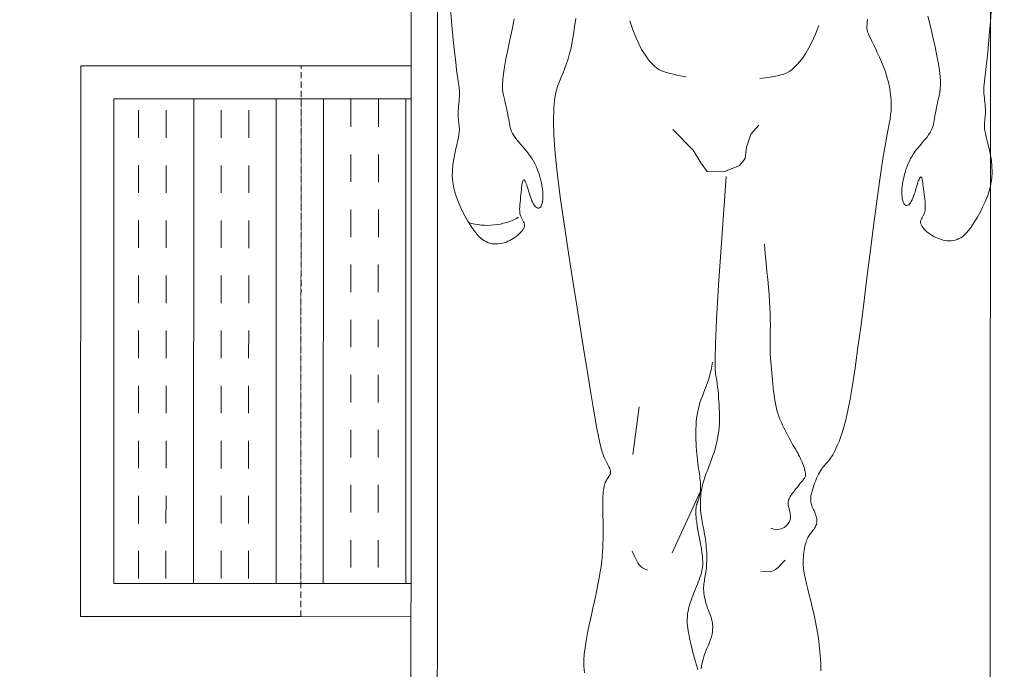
# Model space of a CAD drawing. Header units: millimetres. Extents: x 26866 to 1024070, y -428191 to 408885.
# Tile 175 of 248: x 199370 to 200264, y 392834 to 393424. Entities that reach past the tile are written whole.
import ezdxf

# ---------------------------------------------------------------- set-up
doc = ezdxf.new("R2010")
doc.units = ezdxf.units.MM
doc.header["$LTSCALE"] = 2
doc.linetypes.add('ACAD_ISO07W100', pattern=[3, 0, -3])
doc.linetypes.add('HIDDEN2', pattern=[4.7625, 3.175, -1.5875])
for name, color, linetype, lineweight in [('0_OPIS', 7, 'Continuous', 13), ('10', 7, 'Continuous', 9), ('3DPLAN_A_TABELKA POMIESZCZEŃ', 7, 'Continuous', 0), ('6', 253, 'Continuous', 0)]:
    doc.layers.add(name, color=color, linetype=linetype, lineweight=lineweight)
doc.layers.add('3DPLAN_A_KRESKOWANIE 1', color=253, linetype='Continuous')
doc.layers.add('3DPLAN_A_OPIS', color=8, linetype='Continuous')
doc.styles.add('ARIAL', font='arial.ttf')
pattern_1 = [(45, (23044.838, -26883.88), (-16.83798, 16.83798), [])]

# ---------------------------------------------------------------- blocks, each defined once
blk = doc.blocks.new('A$C7B9C5A86')
at = {"layer": '6', "color": 7}
for p, q in [((0.8104, 0.3272), (0.8042, 0.3254)), ((0.8172, 0.3287), (0.8104, 0.3272)), ((0.8246, 0.3299), (0.8172, 0.3287)), ((0.5602, 0.3147), (0.5574, 0.3137)), ((0.5631, 0.3156), (0.5602, 0.3147)), ((0.566, 0.3165), (0.5631, 0.3156)), ((0.569, 0.3171), (0.566, 0.3165)), ((0.5722, 0.3176), (0.569, 0.3171)), ((0.5756, 0.318), (0.5722, 0.3176)), ((0.5791, 0.3181), (0.5756, 0.318)), ((0.5829, 0.3179), (0.5791, 0.3181)), ((0.5869, 0.3176), (0.5829, 0.3179)), ((0.591, 0.3171), (0.5869, 0.3176)), ((0.5952, 0.3164), (0.591, 0.3171)), ((0.5995, 0.3156), (0.5952, 0.3164)), ((0.6038, 0.3148), (0.5995, 0.3156)), ((0.6081, 0.314), (0.6038, 0.3148)), ((0.6626, 0.3145), (0.661, 0.3142)), ((0.6642, 0.3148), (0.6626, 0.3145)), ((0.6658, 0.3151), (0.6642, 0.3148)), ((0.6675, 0.3153), (0.6658, 0.3151)), ((0.6692, 0.3154), (0.6675, 0.3153)), ((0.671, 0.3154), (0.6692, 0.3154)), ((0.6728, 0.3154), (0.671, 0.3154)), ((0.6748, 0.3153), (0.6728, 0.3154)), ((0.677, 0.3152), (0.6748, 0.3153)), ((0.6792, 0.3149), (0.677, 0.3152)), ((0.6817, 0.3146), (0.6792, 0.3149)), ((0.6844, 0.3143), (0.6817, 0.3146)), ((0.7782, 0.3157), (0.7736, 0.3142)), ((0.7829, 0.3175), (0.7782, 0.3157)), ((0.7878, 0.3194), (0.7829, 0.3175)), ((0.7929, 0.3214), (0.7878, 0.3194)), ((0.7984, 0.3234), (0.7929, 0.3214)), ((0.8042, 0.3254), (0.7984, 0.3234)), ((0.4501, 0.3112), (0.4466, 0.3123)), ((0.4536, 0.3102), (0.4501, 0.3112)), ((0.4572, 0.3091), (0.4536, 0.3102)), ((0.4608, 0.3081), (0.4572, 0.3091)), ((0.4645, 0.3071), (0.4608, 0.3081)), ((0.4682, 0.3061), (0.4645, 0.3071)), ((0.4718, 0.3052), (0.4682, 0.3061)), ((0.4755, 0.3043), (0.4718, 0.3052)), ((0.479, 0.3035), (0.4755, 0.3043)), ((0.4825, 0.3027), (0.479, 0.3035)), ((0.4858, 0.302), (0.4825, 0.3027)), ((0.5292, 0.3028), (0.5263, 0.3019)), ((0.5321, 0.3037), (0.5292, 0.3028)), ((0.5349, 0.3047), (0.5321, 0.3037)), ((0.5378, 0.3058), (0.5349, 0.3047)), ((0.5406, 0.3069), (0.5378, 0.3058)), ((0.5434, 0.308), (0.5406, 0.3069)), ((0.5463, 0.3092), (0.5434, 0.308)), ((0.5491, 0.3103), (0.5463, 0.3092)), ((0.5519, 0.3115), (0.5491, 0.3103)), ((0.5546, 0.3126), (0.5519, 0.3115)), ((0.5574, 0.3137), (0.5546, 0.3126)), ((0.6123, 0.3132), (0.6081, 0.314)), ((0.6163, 0.3124), (0.6123, 0.3132)), ((0.6203, 0.3117), (0.6163, 0.3124)), ((0.6241, 0.3111), (0.6203, 0.3117)), ((0.6277, 0.3106), (0.6241, 0.3111)), ((0.631, 0.3101), (0.6277, 0.3106)), ((0.6342, 0.3098), (0.631, 0.3101)), ((0.6371, 0.3095), (0.6342, 0.3098)), ((0.6397, 0.3094), (0.6371, 0.3095)), ((0.6421, 0.3095), (0.6397, 0.3094)), ((0.6441, 0.3096), (0.6421, 0.3095)), ((0.646, 0.3098), (0.6441, 0.3096)), ((0.6477, 0.3101), (0.646, 0.3098)), ((0.6492, 0.3105), (0.6477, 0.3101)), ((0.6507, 0.311), (0.6492, 0.3105)), ((0.6521, 0.3114), (0.6507, 0.311)), ((0.6535, 0.3119), (0.6521, 0.3114)), ((0.6549, 0.3124), (0.6535, 0.3119)), ((0.6564, 0.3129), (0.6549, 0.3124)), ((0.6579, 0.3133), (0.6564, 0.3129)), ((0.6594, 0.3138), (0.6579, 0.3133)), ((0.661, 0.3142), (0.6594, 0.3138)), ((0.6873, 0.3139), (0.6844, 0.3143)), ((0.6903, 0.3135), (0.6873, 0.3139)), ((0.6936, 0.313), (0.6903, 0.3135)), ((0.697, 0.3125), (0.6936, 0.313)), ((0.7006, 0.312), (0.697, 0.3125)), ((0.7043, 0.3116), (0.7006, 0.312)), ((0.7082, 0.3111), (0.7043, 0.3116)), ((0.7122, 0.3107), (0.7082, 0.3111)), ((0.7164, 0.3103), (0.7122, 0.3107)), ((0.7206, 0.31), (0.7164, 0.3103)), ((0.7249, 0.3098), (0.7206, 0.31)), ((0.7293, 0.3096), (0.7249, 0.3098)), ((0.7337, 0.3095), (0.7293, 0.3096)), ((0.7381, 0.3095), (0.7337, 0.3095)), ((0.7425, 0.3096), (0.7381, 0.3095)), ((0.7469, 0.3098), (0.7425, 0.3096)), ((0.7513, 0.3101), (0.7469, 0.3098)), ((0.7557, 0.3105), (0.7513, 0.3101)), ((0.7601, 0.3111), (0.7557, 0.3105)), ((0.7645, 0.312), (0.7601, 0.3111)), ((0.769, 0.313), (0.7645, 0.312)), ((0.7736, 0.3142), (0.769, 0.313)), ((0.489, 0.3013), (0.4858, 0.302)), ((0.4921, 0.3006), (0.489, 0.3013)), ((0.4951, 0.3001), (0.4921, 0.3006)), ((0.498, 0.2997), (0.4951, 0.3001)), ((0.5008, 0.2993), (0.498, 0.2997)), ((0.5036, 0.2991), (0.5008, 0.2993)), ((0.5064, 0.299), (0.5036, 0.2991)), ((0.5091, 0.299), (0.5064, 0.299)), ((0.512, 0.2992), (0.5091, 0.299)), ((0.5148, 0.2995), (0.512, 0.2992)), ((0.5176, 0.2999), (0.5148, 0.2995)), ((0.5205, 0.3005), (0.5176, 0.2999)), ((0.5234, 0.3011), (0.5205, 0.3005)), ((0.5263, 0.3019), (0.5234, 0.3011)), ((0.5737, 0.1932), (0.5798, 0.194)), ((0.5798, 0.194), (0.5856, 0.1946)), ((0.5856, 0.1946), (0.5911, 0.195)), ((0.5911, 0.195), (0.5965, 0.1953)), ((0.5965, 0.1953), (0.6019, 0.1955)), ((0.6019, 0.1955), (0.6074, 0.1957)), ((0.6074, 0.1957), (0.613, 0.1957)), ((0.613, 0.1957), (0.6187, 0.1957)), ((0.6187, 0.1957), (0.6242, 0.1957)), ((0.6242, 0.1957), (0.6297, 0.1956)), ((0.6297, 0.1956), (0.6349, 0.1955)), ((0.6349, 0.1955), (0.6399, 0.1954)), ((0.6399, 0.1954), (0.6446, 0.1954)), ((0.6446, 0.1954), (0.6489, 0.1953)), ((0.6489, 0.1953), (0.6529, 0.1953)), ((0.6529, 0.1953), (0.6564, 0.1954)), ((0.6564, 0.1954), (0.6597, 0.1955)), ((0.6597, 0.1955), (0.6627, 0.1956)), ((0.6627, 0.1956), (0.6653, 0.1958)), ((0.6653, 0.1958), (0.6678, 0.196)), ((0.6678, 0.196), (0.6699, 0.1964)), ((0.6699, 0.1964), (0.6719, 0.1968)), ((0.6719, 0.1968), (0.6736, 0.1972)), ((0.6736, 0.1972), (0.6752, 0.1978)), ((0.6752, 0.1978), (0.6767, 0.1983)), ((0.6767, 0.1983), (0.678, 0.199)), ((0.678, 0.199), (0.6793, 0.1997)), ((0.6793, 0.1997), (0.6805, 0.2004)), ((0.6805, 0.2004), (0.6817, 0.2012)), ((0.6817, 0.2012), (0.6829, 0.202)), ((0.6829, 0.202), (0.6841, 0.2028)), ((0.6841, 0.2028), (0.6853, 0.2036)), ((0.6853, 0.2036), (0.6866, 0.2042)), ((0.6866, 0.2042), (0.6879, 0.2046)), ((0.6879, 0.2046), (0.6893, 0.2049)), ((0.6893, 0.2049), (0.6908, 0.2048)), ((0.6908, 0.2048), (0.6924, 0.2045)), ((0.6924, 0.2045), (0.6941, 0.2038)), ((0.6941, 0.2038), (0.6961, 0.2028)), ((0.6961, 0.2028), (0.6984, 0.2015)), ((0.6984, 0.2015), (0.7012, 0.2001)), ((0.7012, 0.2001), (0.7045, 0.1985)), ((0.7045, 0.1985), (0.7084, 0.1967)), ((0.7084, 0.1967), (0.7131, 0.195)), ((0.7131, 0.195), (0.7187, 0.1933)), ((0.5123, 0.1809), (0.5226, 0.1831)), ((0.5226, 0.1831), (0.5328, 0.1854)), ((0.5328, 0.1854), (0.5425, 0.1874)), ((0.5425, 0.1874), (0.5515, 0.1893)), ((0.5515, 0.1893), (0.5596, 0.1909)), ((0.5596, 0.1909), (0.567, 0.1922)), ((0.567, 0.1922), (0.5737, 0.1932)), ((0.7187, 0.1933), (0.7253, 0.1915)), ((0.7253, 0.1915), (0.7332, 0.1898)), ((0.7332, 0.1898), (0.743, 0.1879)), ((0.743, 0.1879), (0.7548, 0.1859)), ((0.7548, 0.1859), (0.7692, 0.1834)), ((0.7692, 0.1834), (0.7866, 0.1806)), ((0.4432, 0.1729), (0.4513, 0.1721)), ((0.4513, 0.1721), (0.4588, 0.1721)), ((0.4588, 0.1721), (0.4661, 0.1725)), ((0.4661, 0.1725), (0.4739, 0.1735)), ((0.4739, 0.1735), (0.4825, 0.1749)), ((0.4825, 0.1749), (0.492, 0.1767)), ((0.492, 0.1767), (0.502, 0.1787)), ((0.502, 0.1787), (0.5123, 0.1809)), ((0.7866, 0.1806), (0.8072, 0.1772)), ((0.8072, 0.1772), (0.8316, 0.1733)), ((0.8316, 0.1733), (0.8599, 0.1686)), ((0.8599, 0.1686), (0.8911, 0.1635)), ((0.8911, 0.1635), (0.9243, 0.1582)), ((0.9243, 0.1582), (0.9583, 0.1529)), ((1.2104, 0.156), (1.2181, 0.1576)), ((1.2181, 0.1576), (1.2267, 0.1591)), ((1.2267, 0.1591), (1.2362, 0.1604)), ((1.2362, 0.1604), (1.2465, 0.1617)), ((0.9583, 0.1529), (0.9921, 0.1479)), ((0.9921, 0.1479), (1.0244, 0.1433)), ((1.1747, 0.144), (1.18, 0.1463)), ((1.18, 0.1463), (1.1854, 0.1484)), ((1.1854, 0.1484), (1.1911, 0.1505)), ((1.1911, 0.1505), (1.197, 0.1524)), ((1.197, 0.1524), (1.2034, 0.1543)), ((1.2034, 0.1543), (1.2104, 0.156)), ((1.0244, 0.1433), (1.0543, 0.1395)), ((1.0543, 0.1395), (1.0807, 0.1367)), ((1.0807, 0.1367), (1.1027, 0.135)), ((1.1027, 0.135), (1.1206, 0.1345)), ((1.1206, 0.1345), (1.135, 0.1348)), ((1.135, 0.1348), (1.1465, 0.1358)), ((1.1465, 0.1358), (1.1557, 0.1374)), ((1.1557, 0.1374), (1.163, 0.1394)), ((1.163, 0.1394), (1.1692, 0.1417)), ((1.1692, 0.1417), (1.1747, 0.144))]:
    blk.add_line(p, q, dxfattribs=at)
for points in [[(1.2624, 0.6727), (1.2432, 0.6712), (1.2256, 0.6698), (1.2103, 0.6684), (1.1978, 0.6673), (1.1878, 0.6662), (1.18, 0.6653), (1.1739, 0.6646), (1.1693, 0.664), (1.1657, 0.6636), (1.1628, 0.6633), (1.1602, 0.6632), (1.1575, 0.6632), (1.1548, 0.6633), (1.152, 0.6636), (1.1492, 0.6639), (1.1465, 0.6642), (1.1437, 0.6645), (1.1411, 0.6648), (1.1385, 0.665), (1.136, 0.6652), (1.1337, 0.6652), (1.1314, 0.6652), (1.1293, 0.6651), (1.1273, 0.665), (1.1253, 0.6648), (1.1235, 0.6646), (1.1217, 0.6644), (1.12, 0.6642), (1.1182, 0.664), (1.1163, 0.6639), (1.1142, 0.6639), (1.1117, 0.6641), (1.1089, 0.6645), (1.1055, 0.6651), (1.1014, 0.666), (1.0967, 0.6672), (1.0914, 0.6686), (1.0854, 0.6701), (1.0791, 0.6714), (1.0723, 0.6725), (1.0653, 0.6732), (1.058, 0.6735), (1.0506, 0.673), (1.0432, 0.6719), (1.0358, 0.67), (1.0286, 0.6677), (1.0216, 0.6649), (1.0149, 0.6618), (1.0087, 0.6586), (1.0029, 0.6554), (0.9978, 0.6523), (0.9933, 0.6494), (0.9894, 0.6467), (0.9861, 0.6442), (0.9834, 0.6418), (0.9811, 0.6395), (0.9792, 0.6373), (0.9776, 0.635), (0.9764, 0.6327), (0.9755, 0.6304), (0.9747, 0.628), (0.9742, 0.6256), (0.9739, 0.6231), (0.9738, 0.6207), (0.9739, 0.6182), (0.9742, 0.6157), (0.9747, 0.6133), (0.9752, 0.6109), (0.976, 0.6086), (0.9768, 0.6063), (0.9778, 0.6041), (0.979, 0.6019), (0.9802, 0.5997), (0.9815, 0.5977), (0.983, 0.5957), (0.9845, 0.5937), (0.9861, 0.5919), (0.9878, 0.5902), (0.9895, 0.5887), (0.9912, 0.5875), (0.9929, 0.5865), (0.9945, 0.5858), (0.9961, 0.5855), (0.9976, 0.5856), (0.9991, 0.586), (1.0006, 0.5867), (1.0021, 0.5875), (1.0037, 0.5884), (1.0053, 0.5893), (1.0072, 0.5901), (1.0091, 0.5907), (1.0113, 0.5911), (1.0137, 0.5913), (1.0162, 0.5913), (1.0189, 0.5912), (1.0217, 0.591), (1.0247, 0.5906), (1.0277, 0.5903), (1.0308, 0.5899), (1.0339, 0.5895), (1.037, 0.5891), (1.04, 0.5888), (1.0428, 0.5884), (1.0454, 0.5881), (1.0476, 0.5877), (1.0495, 0.5873), (1.0509, 0.5869), (1.0517, 0.5864), (1.0521, 0.5859), (1.052, 0.5853), (1.0515, 0.5848), (1.0505, 0.5842), (1.0492, 0.5836), (1.0476, 0.5829), (1.0457, 0.5823), (1.0435, 0.5816), (1.0412, 0.5809), (1.0387, 0.5802), (1.0361, 0.5794), (1.0335, 0.5787), (1.0309, 0.5778), (1.0285, 0.577), (1.0261, 0.5761), (1.024, 0.5751), (1.0221, 0.5741), (1.0205, 0.5731), (1.0191, 0.572), (1.0181, 0.571), (1.0174, 0.5699), (1.017, 0.5688), (1.017, 0.5678), (1.0175, 0.5668), (1.0183, 0.5659), (1.0195, 0.565), (1.0211, 0.5642), (1.0231, 0.5636), (1.0253, 0.563), (1.0279, 0.5627), (1.0307, 0.5625), (1.0338, 0.5624), (1.0371, 0.5626), (1.0406, 0.563), (1.0442, 0.5635), (1.0479, 0.5641), (1.0516, 0.5649), (1.0552, 0.5658), (1.0587, 0.5668), (1.0622, 0.5678), (1.0654, 0.569), (1.0686, 0.5703), (1.0717, 0.5717), (1.0747, 0.5733), (1.0777, 0.575), (1.0807, 0.5769), (1.0836, 0.579), (1.0866, 0.5813), (1.0896, 0.5837), (1.0926, 0.5862), (1.0955, 0.5887), (1.0984, 0.5911), (1.1012, 0.5934), (1.104, 0.5954), (1.1067, 0.5972), (1.1092, 0.5986), (1.1117, 0.5998), (1.1142, 0.6007), (1.1166, 0.6014), (1.119, 0.6019), (1.1215, 0.6023), (1.124, 0.6027), (1.1266, 0.6031), (1.1293, 0.6036), (1.132, 0.6041), (1.1349, 0.6046), (1.1378, 0.6052), (1.1408, 0.6058), (1.1438, 0.6064), (1.1469, 0.6071), (1.15, 0.6078), (1.1531, 0.6086), (1.1565, 0.6092), (1.1602, 0.6097), (1.1645, 0.61), (1.1695, 0.6101), (1.1755, 0.6097), (1.1827, 0.6089), (1.1911, 0.6075), (1.201, 0.6056), (1.2121, 0.6032), (1.2241, 0.6004), (1.2367, 0.5975), (1.2497, 0.5945)], [(1.2459, 0.5204), (1.2425, 0.52), (1.2395, 0.5197), (1.2369, 0.5195), (1.2346, 0.5196), (1.2324, 0.5199), (1.2302, 0.5204), (1.228, 0.5213), (1.2254, 0.5224), (1.2225, 0.5238), (1.219, 0.5255), (1.2148, 0.5276), (1.2101, 0.5299), (1.205, 0.5323), (1.1994, 0.5349), (1.1935, 0.5375), (1.1874, 0.5399), (1.1812, 0.5422), (1.1749, 0.5442), (1.1687, 0.5459), (1.1626, 0.5472), (1.1566, 0.5482), (1.1507, 0.5489), (1.1449, 0.5493), (1.1392, 0.5494), (1.1337, 0.5492), (1.1283, 0.5487), (1.1231, 0.548), (1.1174, 0.547), (1.1108, 0.5457), (1.1026, 0.5441), (1.0924, 0.5422), (1.0795, 0.54), (1.0633, 0.5374), (1.0433, 0.5345), (1.0193, 0.5312), (0.9919, 0.5277), (0.9623, 0.524), (0.9315, 0.5201), (0.9005, 0.5163), (0.8706, 0.5124), (0.8426, 0.5087), (0.8177, 0.5052), (0.7966, 0.502), (0.7793, 0.499), (0.7652, 0.4962), (0.7539, 0.4937), (0.7449, 0.4914), (0.7377, 0.4893), (0.732, 0.4873), (0.7273, 0.4855), (0.7231, 0.4837), (0.7194, 0.4821), (0.7161, 0.4806), (0.7133, 0.4791), (0.7107, 0.4777), (0.7085, 0.4764), (0.7066, 0.4751), (0.7049, 0.4738), (0.7033, 0.4725), (0.7019, 0.4713), (0.7006, 0.47), (0.6993, 0.4688), (0.6979, 0.4676), (0.6965, 0.4663), (0.695, 0.4651), (0.6933, 0.4639), (0.6914, 0.4627), (0.6893, 0.4614), (0.687, 0.4602), (0.6846, 0.4591), (0.6821, 0.4579), (0.6795, 0.4568), (0.6769, 0.4558), (0.6743, 0.4548), (0.6717, 0.454), (0.6692, 0.4532), (0.6667, 0.4525), (0.6643, 0.4519), (0.662, 0.4514), (0.6599, 0.451), (0.6579, 0.4508), (0.656, 0.4507), (0.6543, 0.4507), (0.6527, 0.4509), (0.6512, 0.4512), (0.6498, 0.4516), (0.6484, 0.4521), (0.647, 0.4526), (0.6455, 0.4533), (0.6439, 0.454), (0.6423, 0.4548), (0.6405, 0.4556), (0.6386, 0.4563), (0.6367, 0.457), (0.6348, 0.4576), (0.6328, 0.4581), (0.6309, 0.4583), (0.629, 0.4584), (0.6272, 0.4582), (0.6255, 0.4577), (0.6239, 0.4571), (0.6223, 0.4564), (0.6208, 0.4555), (0.6193, 0.4545), (0.618, 0.4535), (0.6167, 0.4525), (0.6154, 0.4515), (0.6142, 0.4506), (0.6131, 0.4497), (0.6118, 0.4489), (0.6106, 0.448), (0.6092, 0.4473), (0.6078, 0.4465), (0.6062, 0.4458), (0.6044, 0.4452), (0.6025, 0.4446), (0.6004, 0.444), (0.5982, 0.4435), (0.5958, 0.443), (0.5934, 0.4426), (0.5908, 0.4422), (0.5881, 0.4419), (0.5854, 0.4417), (0.5825, 0.4415), (0.5794, 0.4415), (0.5759, 0.4416), (0.5722, 0.4419), (0.568, 0.4424), (0.5633, 0.4431), (0.5581, 0.4442), (0.5523, 0.4455), (0.5459, 0.4471), (0.539, 0.4488), (0.5317, 0.4507), (0.524, 0.4526), (0.516, 0.4545), (0.5078, 0.4563), (0.4994, 0.458), (0.4908, 0.4594), (0.4822, 0.4607), (0.4733, 0.4617), (0.4643, 0.4625), (0.4551, 0.4631), (0.4456, 0.4634)], [(1.2382, 0.4604), (1.2276, 0.4563), (1.2184, 0.4523), (1.2106, 0.4483), (1.204, 0.4444), (1.1985, 0.4407), (1.1939, 0.4371), (1.19, 0.4337), (1.1869, 0.4306), (1.1842, 0.4277), (1.182, 0.4247), (1.18, 0.4213), (1.1784, 0.4173), (1.1769, 0.4122), (1.1756, 0.4059), (1.1742, 0.3979), (1.1728, 0.3879)], [(0.9695, 0.3936), (0.9577, 0.3947), (0.9465, 0.3958), (0.936, 0.3968), (0.926, 0.3978), (0.9166, 0.3986), (0.9078, 0.3994), (0.8993, 0.4), (0.8914, 0.4005), (0.8838, 0.4008), (0.8766, 0.4009), (0.8698, 0.401), (0.8633, 0.401), (0.8571, 0.4009), (0.8512, 0.4009), (0.8456, 0.4009), (0.8402, 0.4009), (0.8351, 0.401), (0.8301, 0.4012), (0.8252, 0.4015), (0.8205, 0.4019), (0.8159, 0.4023), (0.8114, 0.4027), (0.8069, 0.4031), (0.8024, 0.4036), (0.7979, 0.4041), (0.7933, 0.4045), (0.7889, 0.405), (0.7845, 0.4056), (0.7801, 0.4062), (0.7759, 0.4069), (0.7718, 0.4077), (0.7679, 0.4086), (0.7642, 0.4096), (0.7606, 0.4107), (0.7572, 0.4119), (0.7538, 0.4132), (0.7506, 0.4146), (0.7474, 0.416), (0.7442, 0.4176), (0.741, 0.4192), (0.7378, 0.4208), (0.7346, 0.4225), (0.7314, 0.4242), (0.7283, 0.4259), (0.7253, 0.4276), (0.7224, 0.4292), (0.7197, 0.4307), (0.7172, 0.4322), (0.7148, 0.4335), (0.7127, 0.4347), (0.7108, 0.4358), (0.7089, 0.4368), (0.7071, 0.4378), (0.7053, 0.4387), (0.7036, 0.4395), (0.7017, 0.4403), (0.6998, 0.4411), (0.6978, 0.4418), (0.6957, 0.4425), (0.6937, 0.4431), (0.6918, 0.4436), (0.6899, 0.4439), (0.6881, 0.4441), (0.6866, 0.4442), (0.6852, 0.4441), (0.684, 0.4438), (0.683, 0.4434), (0.682, 0.4429), (0.6812, 0.4423), (0.6803, 0.4416), (0.6795, 0.4409), (0.6787, 0.4401), (0.6778, 0.4394), (0.6769, 0.4386), (0.6759, 0.4378), (0.6748, 0.437), (0.6737, 0.4361), (0.6725, 0.4352), (0.6712, 0.4343), (0.6699, 0.4332), (0.6685, 0.4321), (0.6671, 0.4309), (0.6656, 0.4298), (0.6641, 0.4286), (0.6626, 0.4275), (0.6611, 0.4264), (0.6596, 0.4255), (0.6582, 0.4247), (0.6568, 0.4241), (0.6555, 0.4236), (0.6541, 0.4233), (0.6528, 0.4231), (0.6515, 0.423), (0.6502, 0.4231), (0.6488, 0.4232), (0.6473, 0.4235), (0.6458, 0.4238), (0.6443, 0.4242), (0.6427, 0.4246), (0.641, 0.425), (0.6394, 0.4253), (0.6378, 0.4256), (0.6362, 0.4258), (0.6347, 0.4258), (0.6332, 0.4257), (0.6318, 0.4255), (0.6304, 0.425), (0.629, 0.4245), (0.6277, 0.4238), (0.6265, 0.4229), (0.6252, 0.422), (0.624, 0.4208), (0.6227, 0.4196), (0.6216, 0.4182), (0.6206, 0.4165), (0.6198, 0.4144), (0.6194, 0.412), (0.6193, 0.4091), (0.6197, 0.4056), (0.6206, 0.4016)], [(0.5813, 0.4192), (0.5764, 0.4144), (0.5726, 0.4107), (0.57, 0.4076), (0.5683, 0.4048), (0.5674, 0.4019), (0.5672, 0.3987), (0.5674, 0.3947), (0.568, 0.3895)], [(1.1157, 0.3868), (1.1048, 0.3771), (1.0888, 0.3716), (1.0749, 0.3699), (1.0662, 0.3631), (1.0585, 0.3439), (1.0589, 0.3234), (1.0693, 0.3155), (1.0849, 0.3062), (1.1104, 0.2811)], [(1.0526, 0.3467), (0.9769, 0.3413), (0.9193, 0.3374), (0.877, 0.335), (0.8476, 0.3336), (0.8283, 0.3331), (0.8167, 0.3333), (0.8101, 0.3338), (0.806, 0.3345), (0.8021, 0.3352), (0.7981, 0.3358), (0.7939, 0.3363), (0.7897, 0.3368), (0.7854, 0.3372), (0.7809, 0.3375), (0.7765, 0.3378), (0.7719, 0.338), (0.7674, 0.3383), (0.7628, 0.3384), (0.7582, 0.3385), (0.7536, 0.3385), (0.749, 0.3384), (0.7444, 0.3381), (0.7398, 0.3377), (0.7353, 0.3371), (0.7307, 0.3363), (0.7263, 0.3354), (0.722, 0.3343), (0.7177, 0.3331), (0.7137, 0.3319), (0.7098, 0.3306), (0.7061, 0.3293), (0.7026, 0.328), (0.6994, 0.3268), (0.6964, 0.3256), (0.6936, 0.3245), (0.6909, 0.3234), (0.6883, 0.3224), (0.6858, 0.3214), (0.6832, 0.3205), (0.6805, 0.3196), (0.6778, 0.3188), (0.675, 0.3181), (0.6721, 0.3174), (0.6691, 0.3168), (0.6661, 0.3163), (0.6631, 0.3159), (0.66, 0.3155), (0.657, 0.3153), (0.654, 0.3151), (0.651, 0.3151), (0.6481, 0.3151), (0.6451, 0.3152), (0.6423, 0.3154), (0.6395, 0.3157), (0.6368, 0.316), (0.6341, 0.3164), (0.6315, 0.3169), (0.629, 0.3173), (0.6264, 0.3178), (0.6239, 0.3183), (0.6213, 0.3189), (0.6187, 0.3194), (0.616, 0.3199), (0.6131, 0.3204), (0.6101, 0.3209), (0.6069, 0.3214), (0.6037, 0.3218), (0.6004, 0.3221), (0.597, 0.3224), (0.5936, 0.3227), (0.5903, 0.3229), (0.587, 0.323), (0.5838, 0.323), (0.5806, 0.323), (0.5776, 0.3229), (0.5747, 0.3227), (0.5719, 0.3225), (0.5693, 0.3222), (0.5667, 0.3219), (0.5644, 0.3216), (0.5622, 0.3212), (0.5601, 0.3208), (0.5581, 0.3204), (0.5561, 0.3201), (0.5542, 0.3197), (0.5522, 0.3195), (0.5502, 0.3193), (0.548, 0.3192), (0.5458, 0.3192), (0.5434, 0.3193), (0.5409, 0.3196), (0.5383, 0.3199), (0.5357, 0.3203), (0.5331, 0.3209), (0.5304, 0.3216), (0.5278, 0.3223), (0.5252, 0.3232), (0.5226, 0.3241), (0.52, 0.3251), (0.5174, 0.3261), (0.5149, 0.3271), (0.5123, 0.3279), (0.5098, 0.3287), (0.5072, 0.3294), (0.5046, 0.3299), (0.502, 0.3303), (0.4993, 0.3304), (0.4965, 0.3303), (0.4936, 0.3301), (0.4907, 0.3295), (0.4875, 0.3288), (0.4842, 0.3277), (0.4808, 0.3265), (0.4771, 0.325), (0.4731, 0.3233), (0.4689, 0.3217), (0.4643, 0.32), (0.4594, 0.3185), (0.454, 0.3171), (0.4482, 0.316)], [(0.6663, 0.3151), (0.5906, 0.2806)], [(1.2437, 0.2283), (1.2328, 0.2318), (1.2235, 0.2355), (1.2155, 0.2391), (1.2087, 0.2426), (1.203, 0.2461), (1.1983, 0.2495), (1.1943, 0.2526), (1.191, 0.2556), (1.1882, 0.2584), (1.1858, 0.2613), (1.1837, 0.2646), (1.1819, 0.2685), (1.1802, 0.2735), (1.1785, 0.2798), (1.1768, 0.2877), (1.175, 0.2976)], [(0.5692, 0.2501), (0.5707, 0.2467), (0.5721, 0.2441), (0.5736, 0.2419), (0.5755, 0.2401), (0.5781, 0.2384), (0.5815, 0.2365), (0.5862, 0.2343), (0.5923, 0.2314)], [(0.7698, 0.24), (0.7112, 0.2323)], [(1.2574, 0.008), (1.2383, 0.0097), (1.2207, 0.0114), (1.2054, 0.0129), (1.1929, 0.0143), (1.1829, 0.0155), (1.1751, 0.0165), (1.1691, 0.0173), (1.1645, 0.018), (1.1609, 0.0185), (1.158, 0.0188), (1.1554, 0.019), (1.1527, 0.019), (1.15, 0.0189), (1.1472, 0.0187), (1.1444, 0.0184), (1.1416, 0.0181), (1.1389, 0.0179), (1.1362, 0.0176), (1.1336, 0.0174), (1.1312, 0.0173), (1.1288, 0.0173), (1.1266, 0.0174), (1.1245, 0.0175), (1.1225, 0.0177), (1.1205, 0.0179), (1.1187, 0.0181), (1.1169, 0.0183), (1.1151, 0.0186), (1.1134, 0.0188), (1.1115, 0.0189), (1.1094, 0.0189), (1.1069, 0.0188), (1.104, 0.0184), (1.1006, 0.0178), (1.0966, 0.017), (1.0919, 0.0158), (1.0865, 0.0145), (1.0805, 0.0132), (1.0742, 0.0119), (1.0674, 0.0109), (1.0603, 0.0103), (1.0531, 0.0102), (1.0457, 0.0107), (1.0383, 0.012), (1.0309, 0.014), (1.0237, 0.0165), (1.0168, 0.0193), (1.0102, 0.0225), (1.004, 0.0258), (0.9983, 0.0291), (0.9931, 0.0322), (0.9887, 0.0352), (0.9849, 0.0379), (0.9816, 0.0405), (0.9789, 0.0429), (0.9766, 0.0453), (0.9748, 0.0476), (0.9733, 0.0499), (0.9721, 0.0521), (0.9712, 0.0545), (0.9705, 0.0569), (0.97, 0.0593), (0.9697, 0.0618), (0.9697, 0.0643), (0.9698, 0.0667), (0.9701, 0.0692), (0.9706, 0.0716), (0.9712, 0.0739), (0.972, 0.0763), (0.9729, 0.0786), (0.9739, 0.0808), (0.9751, 0.083), (0.9764, 0.0851), (0.9777, 0.0871), (0.9792, 0.0891), (0.9808, 0.091), (0.9824, 0.0928), (0.9841, 0.0945), (0.9858, 0.096), (0.9875, 0.0972), (0.9892, 0.0981), (0.9909, 0.0988), (0.9925, 0.099), (0.994, 0.0989), (0.9955, 0.0985), (0.9969, 0.0978), (0.9984, 0.097), (1, 0.0961), (1.0017, 0.0951), (1.0035, 0.0943), (1.0054, 0.0937), (1.0076, 0.0932), (1.01, 0.093), (1.0125, 0.0929), (1.0152, 0.093), (1.018, 0.0932), (1.021, 0.0935), (1.024, 0.0939), (1.0271, 0.0942), (1.0302, 0.0945), (1.0333, 0.0948), (1.0363, 0.0951), (1.0391, 0.0954), (1.0417, 0.0958), (1.044, 0.0961), (1.0458, 0.0965), (1.0472, 0.0969), (1.0481, 0.0974), (1.0485, 0.0979), (1.0484, 0.0984), (1.0478, 0.099), (1.0469, 0.0996), (1.0456, 0.1002), (1.044, 0.1009), (1.0421, 0.1016), (1.04, 0.1023), (1.0376, 0.103), (1.0351, 0.1038), (1.0326, 0.1045), (1.03, 0.1054), (1.0274, 0.1062), (1.025, 0.1071), (1.0226, 0.1081), (1.0205, 0.109), (1.0187, 0.1101), (1.017, 0.1111), (1.0157, 0.1122), (1.0147, 0.1133), (1.014, 0.1144), (1.0136, 0.1154), (1.0137, 0.1164), (1.0141, 0.1174), (1.015, 0.1184), (1.0162, 0.1192), (1.0178, 0.12), (1.0197, 0.1206), (1.022, 0.1211), (1.0246, 0.1215), (1.0274, 0.1216), (1.0305, 0.1216), (1.0338, 0.1213), (1.0373, 0.1209), (1.0409, 0.1204), (1.0446, 0.1197), (1.0482, 0.1189), (1.0519, 0.1179), (1.0554, 0.1169), (1.0588, 0.1158), (1.062, 0.1145), (1.0652, 0.1132), (1.0683, 0.1117), (1.0713, 0.1101), (1.0742, 0.1083), (1.0772, 0.1064), (1.0801, 0.1043), (1.083, 0.1019), (1.086, 0.0995), (1.0889, 0.0969), (1.0918, 0.0944), (1.0947, 0.092), (1.0975, 0.0896), (1.1002, 0.0875), (1.1029, 0.0857), (1.1054, 0.0843), (1.1079, 0.0831), (1.1103, 0.0822), (1.1127, 0.0814), (1.1152, 0.0809), (1.1176, 0.0804), (1.1201, 0.0799), (1.1227, 0.0795), (1.1253, 0.079), (1.1281, 0.0785), (1.131, 0.0779), (1.1339, 0.0773), (1.1369, 0.0766), (1.1399, 0.0759), (1.1429, 0.0752), (1.146, 0.0745), (1.1491, 0.0737), (1.1525, 0.073), (1.1562, 0.0724), (1.1605, 0.072), (1.1655, 0.0719), (1.1715, 0.0722), (1.1787, 0.0729), (1.1871, 0.0741), (1.197, 0.0759), (1.2082, 0.0782), (1.2202, 0.0807), (1.2329, 0.0835), (1.2459, 0.0863)]]:
    blk.add_lwpolyline(points, dxfattribs=at)
blk.add_arc((1.0713, 0.0534), 0.0788, 150.9563, 197.0241, dxfattribs=at)
blk = doc.blocks.new('kondygnacja -1')
at = {"layer": '10', "linetype": 'ACAD_ISO07W100', "ltscale": 0.005}
h = blk.add_hatch(dxfattribs=at)
h.set_pattern_fill('INSUL', color=256, scale=20, angle=89.97637, style=0)
h.set_pattern_definition([(89.97637, (32630.5535, -26763.5815), (7.5, -0.003093), []), (89.97637, (32633.0535, -26763.5825), (7.5, -0.003093), [2.5, -2.5]), (89.97637, (32635.5535, -26763.5836), (7.5, -0.003093), [2.5, -2.5])])
h.paths.add_polyline_path([(28962.567, -25464.806), (28945.567, -25464.799), (28945.549, -25508.799), (28962.549, -25508.806)])
h = blk.add_hatch(dxfattribs=at)
h.set_pattern_fill('INSUL', color=256, scale=20, angle=89.97637, style=0)
h.set_pattern_definition([(89.97637, (37217.2176, -27024.478), (7.4999994, -0.003093), []), (89.97637, (37219.7176, -27024.479), (7.4999994, -0.003093), [2.5, -2.5]), (89.97637, (37222.2176, -27024.48), (7.4999994, -0.003093), [2.5, -2.5])])
h.paths.add_polyline_path([(28962.567, -25464.806), (28972.567, -25464.81), (28972.558, -25486.81), (28972.549, -25508.81), (28962.549, -25508.806)])
at = {"layer": '3DPLAN_A_KRESKOWANIE 1'}
h = blk.add_hatch(dxfattribs=at)
h.set_pattern_fill('ANSI31', color=256, scale=7.5, style=0)
h.set_pattern_definition(pattern_1)
h.paths.add_polyline_path([(31677.485, -24430.84), (30214.868, -24430.84), (30214.868, -24470.84), (30429.606, -24470.84), (30429.606, -24477.84), (30447.606, -24477.84), (30447.606, -24818.84), (30476.606, -24818.84), (30476.606, -24470.84), (31012.606, -24470.84), (31012.606, -24478.84), (31079.606, -24478.84), (31079.606, -24470.84), (31638.606, -24470.84), (31638.606, -25036.84), (31079.606, -25036.84), (31079.606, -25028.84), (31012.606, -25028.84), (31012.606, -25036.84), (30611.38, -25036.84), (30611.38, -25072.84), (31023.606, -25072.84), (31034.606, -25082.84), (31034.606, -25330.84), (31023.606, -25340.84), (30831.396, -25340.84, -0.038531), (30832.58, -25356.183), (30832.58, -25371.84), (31079.606, -25371.84), (31079.606, -25072.84), (31638.606, -25072.84), (31638.606, -25943.84), (30832.58, -25943.84), (30832.58, -26009.84), (31677.485, -26009.84)])
h.paths.add_polyline_path([(30682.606, -26009.84), (30832.58, -26009.84), (30832.58, -25943.84), (30760.606, -25943.84), (30760.606, -25454.668), (30735.606, -25464.584), (30735.606, -25943.84), (30682.606, -25943.84)])
h.paths.add_polyline_path([(30679.606, -25371.84), (30735.606, -25371.84), (30735.606, -25464.584), (30760.606, -25454.668), (30760.606, -25371.84), (30832.58, -25371.84), (30832.58, -25356.183, 0.038531), (30831.396, -25340.84), (30679.606, -25340.84)])
h.paths.add_polyline_path([(30355.83, -25371.84), (30425.606, -25371.84), (30425.606, -25379.84), (30463.606, -25379.84), (30463.606, -25424.739), (30471.606, -25424.739), (30471.606, -25395.84), (30533.606, -25395.84), (30533.606, -25371.84), (30576.606, -25371.84), (30576.606, -25341.84), (30472.606, -25341.84), (30472.606, -25326.84), (30427.606, -25326.84), (30427.606, -25341.84), (30355.83, -25341.84)])
h.paths.add_polyline_path([(30456.606, -25936.84), (30425.606, -25936.84), (30425.606, -25945.84), (30380.606, -25945.84), (30380.606, -26009.84), (30512.606, -26009.84), (30512.606, -25943.84), (30466.606, -25943.84), (30466.606, -25712.84), (30456.606, -25712.84)])
h.paths.add_polyline_path([(28888.606, -25941.84), (28888.606, -26009.84), (29013.606, -26009.84), (29013.606, -25941.84)])
h.paths.add_polyline_path([(28591.166, -26009.84), (28591.166, -25944.84), (28547.606, -25944.84), (28547.606, -26009.84)])
h.paths.add_polyline_path([(28624.606, -25870.534), (28654.797, -25870.534), (28654.797, -25924.534), (28624.606, -25924.534), (28624.606, -25944.84), (28591.166, -25944.84), (28591.166, -26009.84), (28713.606, -26009.84), (28713.606, -25941.84), (28672.606, -25941.84), (28672.606, -25932.84), (28657.606, -25932.84), (28657.606, -25716.84), (28624.606, -25716.84)])
h.paths.add_polyline_path([(28372.606, -25944.84), (28328.606, -25944.84), (28328.606, -25907.84), (28282.606, -25907.84), (28282.606, -25944.84), (28248.606, -25944.84), (28248.606, -26009.84), (28372.606, -26009.84)])
h.paths.add_polyline_path([(28092.606, -25563.84), (28054.606, -25563.84), (28054.606, -25383.84), (28067.602, -25383.84), (28067.606, -25375.84), (28340.606, -25375.84), (28340.606, -25341.84), (28070.606, -25341.84), (28070.606, -25332.84), (28030.606, -25332.84), (28030.606, -25395.598), (28048.707, -25395.598), (28048.707, -25449.598), (28030.606, -25449.598), (28030.606, -26009.84), (28073.606, -26009.84), (28073.606, -25944.84), (28054.606, -25944.84), (28054.606, -25668.84), (28092.606, -25668.84)])
h.paths.add_polyline_path([(27949.606, -25495.746), (27949.606, -25507.746), (27983.295, -25507.746), (27983.295, -25521.746), (27949.606, -25521.746), (27949.606, -25531.84), (27999.606, -25531.84), (27999.606, -25934.84), (27982.606, -25934.84), (27982.606, -25942.84), (27947.606, -25942.84), (27947.606, -26009.84), (28026.624, -26009.84), (28026.624, -25449.598), (27999.606, -25449.598), (27999.606, -25463.84), (27949.606, -25463.84), (27949.606, -25481.746), (27983.295, -25481.746), (27983.295, -25495.746)])
h.paths.add_polyline_path([(27982.606, -25361.84), (27952.606, -25361.84), (27952.606, -25332.84), (28026.624, -25332.84), (28026.624, -25395.598), (27999.606, -25395.598), (27999.606, -25377.84), (27982.606, -25377.84)])
h.paths.add_polyline_path([(26818.606, -25892.84), (26781.485, -25892.84), (26781.485, -26009.84), (26894.541, -26009.84), (26894.541, -25942.84), (26830.606, -25942.84), (26830.606, -25930.84), (26818.606, -25930.84)])
h.paths.add_polyline_path([(26894.541, -26009.84), (27115.936, -26009.84), (27115.936, -25942.84), (26894.541, -25942.84)])
h.paths.add_polyline_path([(27115.936, -25942.84), (27115.936, -26009.84), (27466.606, -26009.84), (27466.606, -25942.84), (27427.606, -25942.84), (27427.606, -25933.84), (27384.606, -25933.84), (27384.606, -25942.84)])
h.paths.add_polyline_path([(27641.606, -25942.84), (27641.606, -26009.84), (27802.606, -26009.84), (27802.606, -25942.84)])
h.paths.add_polyline_path([(30621.105, -25040.467), (30688.374, -25040.467), (30688.374, -25072.867), (30621.105, -25072.867)], flags=24)
h = blk.add_hatch(dxfattribs=at)
h.set_pattern_fill('ANSI31', color=256, scale=7.5, style=0)
h.set_pattern_definition(pattern_1)
h.paths.add_polyline_path([(29010.606, -24430.84), (28888.606, -24430.84), (28888.606, -24472.84), (29010.606, -24472.84)])
h.paths.add_polyline_path([(29275.573, -25037.84), (29257.606, -25037.84), (29257.606, -24471.84), (29273.606, -24471.84), (29273.606, -24468.84), (29303.606, -24468.84), (29303.606, -24430.84), (29185.606, -24430.84), (29185.606, -24471.84), (29228.606, -24471.84), (29228.606, -25049.84), (29175.018, -25049.84), (29175.018, -25053.062, 0.060091), (29177.886, -25076.84), (29272.378, -25076.84)])
h.paths.add_polyline_path([(29273.606, -25072.84), (29380.606, -25072.84), (29380.606, -25037.84), (29275.573, -25037.84), (29272.378, -25076.84), (29273.606, -25076.84)])
h.paths.add_polyline_path([(29498.606, -25037.84), (29480.606, -25037.84), (29480.606, -25072.84), (29708.606, -25072.84), (29708.606, -25039.85), (29536.606, -25039.85), (29536.606, -24939.85), (29498.606, -24939.85)])
h.paths.add_polyline_path([(29566.606, -24430.84), (29473.606, -24430.84), (29473.606, -24468.84), (29498.606, -24468.84), (29498.606, -24727.874), (29524.775, -24727.874), (29524.775, -24781.874), (29498.606, -24781.874), (29498.606, -24826.85), (29536.606, -24826.85), (29536.606, -24470.85), (29566.606, -24470.85)])
h.paths.add_polyline_path([(29736.606, -24430.84), (29736.606, -24470.85), (29828.606, -24470.85), (29828.606, -24472.85), (29873.606, -24472.85), (29873.606, -24470.85), (30016.865, -24470.85), (30016.865, -24430.84)])
h.paths.add_polyline_path([(30016.865, -24470.85), (30112.842, -24470.85), (30112.842, -24430.84), (30016.865, -24430.84)])
h.paths.add_polyline_path([(29864.606, -25141.84), (29835.606, -25141.84), (29835.606, -25153.062), (29864.606, -25153.062)])
h.paths.add_polyline_path([(29864.606, -25087.84), (29880.606, -25069.84), (30213.451, -25069.84, 0.042168), (30214.868, -25053.062), (30214.868, -25041.84), (30178.606, -25041.84), (30178.606, -24470.84), (30214.868, -24470.84), (30214.868, -24430.84), (30112.842, -24430.84), (30112.842, -24470.85), (30115.606, -24470.85), (30115.606, -24477.85), (30159.606, -24477.85), (30159.606, -25039.85), (29899.606, -25039.85), (29899.606, -25026.85), (29826.606, -25026.85), (29826.606, -25039.85), (29803.606, -25039.85), (29803.606, -25072.84), (29819.606, -25072.84), (29835.606, -25088.84), (29835.606, -25153.062), (29864.606, -25153.062)])
h.paths.add_polyline_path([(29463.606, -25369.84), (29509.606, -25369.84), (29509.606, -25408.84), (29538.606, -25408.84), (29538.606, -25366.84), (29765.606, -25366.84), (29765.606, -25448.84), (29937.606, -25448.84), (29937.606, -25366.84), (30091.056, -25366.84), (30091.056, -25356.183, -0.035999), (30092.09, -25341.84), (29880.606, -25341.84), (29864.606, -25325.84), (29864.606, -25261.84), (29835.606, -25261.84), (29835.606, -25325.84), (29819.606, -25341.84), (29463.606, -25341.84)])
h.paths.add_polyline_path([(30252.83, -25342.153), (30252.83, -25341.84), (30092.09, -25341.84, 0.035999), (30091.056, -25356.183), (30091.056, -25366.84), (30152.606, -25366.84), (30152.606, -25937.84), (30091.056, -25937.84), (30091.056, -26009.84), (30210.606, -26009.84), (30210.606, -25945.84), (30180.606, -25945.84), (30180.606, -25371.84), (30252.83, -25371.84), (30252.83, -25350.577), (30252.33, -25350.577), (30252.33, -25342.153)])
h.paths.add_polyline_path([(30081.987, -25665.134), (30231.695, -25665.134), (30231.695, -25700.215), (30081.987, -25700.215)], flags=9)
h.paths.add_polyline_path([(29875.606, -25931.84), (29829.606, -25931.84), (29829.606, -25937.84), (29781.606, -25937.84), (29781.606, -26009.84), (29917.606, -26009.84), (29917.606, -25937.84), (29875.606, -25937.84)])
h.paths.add_polyline_path([(29611.606, -26009.84), (29611.606, -25937.84), (29538.606, -25937.84), (29538.606, -25683.804), (29507.606, -25683.804), (29507.606, -25943.84), (29482.606, -25943.84), (29482.606, -26009.84)])
h.paths.add_polyline_path([(29282.811, -25653.753), (29568.722, -25653.753), (29568.722, -25738.674), (29282.811, -25738.674)], flags=9)
h.paths.add_polyline_path([(29479.606, -25623.84), (29507.606, -25623.84), (29507.606, -25683.804), (29538.606, -25683.804), (29538.606, -25498.84), (29509.606, -25498.84), (29509.606, -25608.84), (29479.606, -25608.84)])
h.paths.add_polyline_path([(29389.606, -25608.84), (29262.167, -25608.84), (29262.167, -25623.84), (29389.606, -25623.84)])
h.paths.add_polyline_path([(29312.606, -25943.84), (29275.606, -25943.84), (29275.606, -25936.84), (29262.167, -25936.84), (29262.167, -26009.84), (29312.606, -26009.84)])
h.paths.add_polyline_path([(29188.606, -26009.84), (29262.167, -26009.84), (29262.167, -25936.84), (29256.606, -25936.84), (29256.606, -25683.804), (29227.606, -25683.804), (29227.606, -25941.84), (29188.606, -25941.84)])
h.paths.add_polyline_path([(29227.606, -25683.804), (29256.606, -25683.804), (29256.606, -25623.84), (29262.167, -25623.84), (29262.167, -25608.84), (29259.606, -25608.84), (29259.606, -25369.84), (29262.167, -25369.84), (29262.167, -25356.183, 0.056395), (29259.639, -25333.84), (29224.606, -25333.84), (29224.606, -25341.84), (29157.606, -25341.84), (29157.606, -25371.84), (29227.606, -25371.84)])
h.paths.add_polyline_path([(29373.606, -25341.84), (29270.606, -25341.84), (29270.606, -25333.84), (29259.639, -25333.84, -0.056395), (29262.167, -25356.183), (29262.167, -25369.84), (29373.606, -25369.84)])
h.paths.add_polyline_path([(30170.106, -24766.995), (30186.534, -24766.995), (30186.534, -24786.995), (30170.106, -24786.995)], flags=24)
h.paths.add_polyline_path([(29566.123, -25338.582), (29633.392, -25338.582), (29633.392, -25370.982), (29566.123, -25370.982)], flags=24)
h.paths.add_polyline_path([(29957.208, -25338.582), (30024.477, -25338.582), (30024.477, -25370.982), (29957.208, -25370.982)], flags=24)
h.paths.add_polyline_path([(30179.863, -25902.326), (30243.82, -25902.326), (30243.82, -25910.462), (30179.863, -25910.462)], flags=24)
at = {"layer": '10', "lineweight": 0}
for p, q in [((28942.569, -25461.798), (28942.548, -25511.798)), ((28962.569, -25461.806), (28942.569, -25461.798)), ((28962.569, -25461.806), (28972.569, -25461.81)), ((28945.567, -25464.799), (28945.549, -25508.799)), ((28962.567, -25464.806), (28945.567, -25464.799)), ((28962.567, -25464.806), (28972.567, -25464.81)), ((28942.548, -25511.798), (28962.548, -25511.806)), ((28972.548, -25511.81), (28962.548, -25511.806))]:
    blk.add_line(p, q, dxfattribs=at)
at = {"layer": '10', "linetype": 'HIDDEN2', "lineweight": 0, "ltscale": 0.09}
blk.add_line((28962.548, -25511.806), (28962.569, -25461.806), dxfattribs=at)
blk.add_line((28962.548, -25511.806), (28962.569, -25461.806), dxfattribs=at)
at = {"layer": '10', "linetype": 'ACAD_ISO07W100', "ltscale": 0.005}
blk.add_line((28962.549, -25508.806), (28962.567, -25464.806), dxfattribs=at)
blk.add_line((28962.549, -25508.806), (28962.567, -25464.806), dxfattribs=at)
at = {"layer": '10'}
for p in [(28945.549, -25508.799), (28972.549, -25508.81)]:
    blk.add_line(p, (28962.549, -25508.806), dxfattribs=at)
blk.add_lwpolyline([(29027.606, -25371.84), (28972.606, -25371.81), (28972.531, -25556.81), (29027.531, -25556.84)], close=True, dxfattribs=at)
for points in [[(28983.093, -25415.014), (28980.988, -25415.013, 0.414214), (28974.985, -25421.011), (28974.935, -25548.411, 0.414214)], [(28974.935, -25548.411, 0.414214), (28980.932, -25554.413), (29019.132, -25554.436, 0.414214), (29025.135, -25548.439), (29025.185, -25421.039, 0.414214), (29019.188, -25415.036), (29012.385, -25415.033, 0.414214)]]:
    blk.add_lwpolyline(points, format="xyb", dxfattribs=at)
at = {"layer": '10', "xscale": -73.91716852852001, "yscale": 73.91716852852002, "zscale": 73.91716852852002, "rotation": 269.9763732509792}
blk.add_blockref('A$C7B9C5A86', (28975.514, -25549.649), dxfattribs=at)
at = {"layer": '3DPLAN_A_OPIS', "color": 1, "lineweight": 30, "style": 'ARIAL'}
for tag, p in [('PRZESUNIĘCIE_WEJŚCIA', (27655.165, -24535.333)), ('WYŁĄCZONE', (27007.179, -24723.982)), ('Z_OPRACOWANIA', (26996.84, -24746.417)), ('WYŁĄCZONE', (30803.053, -24760.867)), ('Z_OPRACOWANIA', (30792.713, -24783.301)), ('WYŁĄCZONE', (28894.898, -24826.593)), ('Z_OPRACOWANIA', (28884.559, -24849.027)), ('POWIĘKSZENIE_WEJŚCIA', (28313.679, -25144.412)), ('POWIĘKSZENIE_WEJŚCIA', (29600.622, -25191.363)), ('POWIĘKSZENIE_WEJŚCIA', (28011.449, -25235.417)), ('WYŁĄCZONE', (29754.423, -25678.169)), ('Z_OPRACOWANIA', (29744.084, -25700.603)), ('WYJŚCIE_EWAKUACYJNE', (27763.791, -26106.068))]:
    blk.add_attdef(tag, p, '', height=12, dxfattribs=at)
at = {"layer": '3DPLAN_A_OPIS', "color": 0, "lineweight": 30, "style": 'ARIAL'}
for tag, p in [('UGUL_1', (29350.296, -24586.012)), ('UGUL_2', (29622.921, -24586.012)), ('UGUL_3', (29833.15, -24586.012))]:
    blk.add_attdef(tag, p, '', height=12, dxfattribs=at)
at = {"layer": '3DPLAN_A_TABELKA POMIESZCZEŃ', "ltscale": 0.5, "style": 'ARIAL'}
for tag, p in [('KURTYNA', (27861.913, -26064.849)), ('POWIETRZNA', (27861.913, -26084.562))]:
    blk.add_attdef(tag, p, '', height=12, dxfattribs=at)

msp = doc.modelspace()

# ---------------------------------------------------------------- block references
at = {"layer": '0_OPIS', "xscale": 10, "yscale": 10, "zscale": 10}
msp.add_blockref('kondygnacja -1', (-90000, 648000), dxfattribs=at)

doc.saveas('drawing.dxf')
